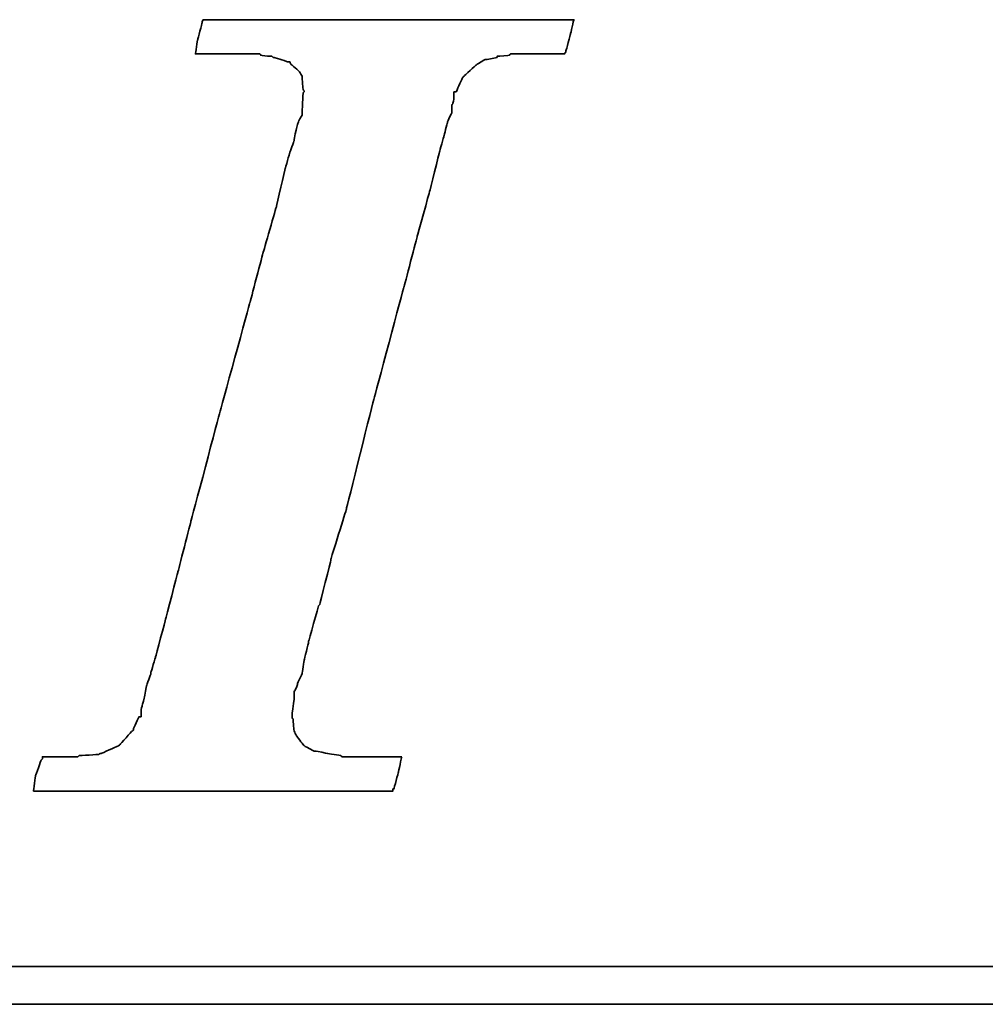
# Model space of a CAD drawing. Header units: millimetres. Extents: x 560 to 1081, y 167 to 345.
# Tile 34 of 52: x 941 to 950, y 216 to 225. Entities that reach past the tile are written whole.
import ezdxf

# ---------------------------------------------------------------- set-up
doc = ezdxf.new("R2010")
doc.units = ezdxf.units.MM
doc.layers.add('DIM', color=4, linetype='Continuous')
doc.layers.add('layer 1', color=7, linetype='Continuous')

# ---------------------------------------------------------------- blocks, each defined once
blk = doc.blocks.new('TBI MOTION logo(完整正式版)')
at = {"layer": 'layer 1', "color": 22, "lineweight": 35}
for points, knots in [([(-40.59125, -7.94375), (-40.59125, -7.94375), (-40.97375, -7.94375), (-40.97375, -7.94375), (-40.97375, -7.94375), (-40.97375, -7.94375), (-41.38125, -7.94375), (-41.38125, -7.94375), (-41.38125, -7.94375), (-41.38125, -7.94375), (-41.54875, -7.94375), (-41.54875, -7.94375), (-41.54875, -7.94375), (-41.54875, -7.94375), (-41.59875, -7.94375), (-41.59875, -7.94375), (-41.59875, -7.94375), (-41.59875, -7.94375), (-41.88375, -7.94375), (-41.88375, -7.94375), (-41.88375, -7.94375), (-41.88375, -7.94375), (-41.90875, -7.91875), (-41.90875, -7.91875), (-41.90875, -7.91875), (-41.90875, -7.91875), (-42.19875, -7.87125), (-42.19875, -7.87125), (-42.19875, -7.87125), (-42.19875, -7.87125), (-42.43875, -7.82375), (-42.43875, -7.82375), (-42.43875, -7.82375), (-42.43875, -7.82375), (-42.45875, -7.82375), (-42.45875, -7.82375), (-42.45875, -7.82375), (-42.45875, -7.82375), (-42.48625, -7.82375), (-42.48625, -7.82375), (-42.48625, -7.82375), (-42.48625, -7.82375), (-42.67625, -7.72375), (-42.67625, -7.72375), (-42.67625, -7.72375), (-42.67625, -7.72375), (-42.70125, -7.70375), (-42.70125, -7.70375), (-42.70125, -7.70375), (-42.70125, -7.70375), (-42.72375, -7.67875), (-42.72375, -7.67875), (-42.72375, -7.67875), (-42.72375, -7.67875), (-42.86875, -7.48875), (-42.86875, -7.48875), (-42.86875, -7.48875), (-42.86875, -7.48875), (-42.89375, -7.43875), (-42.89375, -7.43875), (-42.89375, -7.43875), (-42.89375, -7.43875), (-42.91875, -7.38875), (-42.91875, -7.38875), (-42.91875, -7.38875), (-42.91875, -7.38875), (-42.93875, -7.12875), (-42.93875, -7.12875), (-42.93875, -7.12875), (-42.93875, -7.12875), (-42.96375, -7.10375), (-42.96375, -7.10375), (-42.96375, -7.10375), (-42.96375, -7.10375), (-42.96375, -7.05375), (-42.96375, -7.05375), (-42.96375, -7.05375), (-42.96375, -7.05375), (-42.96375, -7.00875), (-42.96375, -7.00875), (-42.96375, -7.00875), (-42.96375, -7.00875), (-42.91875, -6.69625), (-42.91875, -6.69625), (-42.91875, -6.69625), (-42.91875, -6.69625), (-42.91875, -6.62375), (-42.91875, -6.62375), (-42.91875, -6.62375), (-42.91875, -6.62375), (-42.91875, -6.59625), (-42.91875, -6.59625), (-42.91875, -6.59625), (-42.91875, -6.59625), (-42.91875, -6.57375), (-42.91875, -6.57375), (-42.91875, -6.57375), (-42.91875, -6.57375), (-42.91875, -6.52875), (-42.91875, -6.52875), (-42.91875, -6.52875), (-42.91875, -6.52875), (-42.89375, -6.50375), (-42.89375, -6.50375), (-42.89375, -6.50375), (-42.89375, -6.50375), (-42.84375, -6.38375), (-42.84375, -6.38375), (-42.84375, -6.38375), (-42.84375, -6.38375), (-42.84375, -6.35875), (-42.84375, -6.35875), (-42.84375, -6.35875), (-42.84375, -6.35875), (-42.74625, -6.14375), (-42.74625, -6.14375), (-42.74625, -6.14375), (-42.74625, -6.14375), (-42.70125, -5.85375), (-42.70125, -5.85375), (-42.70125, -5.85375), (-42.70125, -5.85375), (-42.60375, -5.47125), (-42.60375, -5.47125), (-42.60375, -5.47125), (-42.60375, -5.47125), (-42.60375, -5.44875), (-42.60375, -5.44875), (-42.60375, -5.44875), (-42.60375, -5.44875), (-42.38875, -4.67875), (-42.38875, -4.67875), (-42.38875, -4.67875), (-42.38875, -4.67875), (-42.36375, -4.65375), (-42.36375, -4.65375), (-42.36375, -4.65375), (-42.36375, -4.65375), (-42.12375, -3.69625), (-42.12375, -3.69625), (-42.12375, -3.69625), (-42.12375, -3.69625), (-42.12375, -3.67374), (-42.12375, -3.67374), (-42.12375, -3.67374), (-42.12375, -3.67374), (-41.78875, -2.59374), (-41.78875, -2.59374), (-41.78875, -2.59374), (-41.78875, -2.59374), (-41.18875, -0.19375), (-41.18875, -0.19375), (-41.18875, -0.19375), (-41.18875, -0.19375), (-40.54375, 2.20624), (-40.54375, 2.20624), (-40.54375, 2.20624), (-40.54375, 2.20624), (-40.25375, 3.30875), (-40.25375, 3.30875), (-40.25375, 3.30875), (-40.25375, 3.30875), (-39.98875, 4.27125), (-39.98875, 4.27125), (-39.98875, 4.27125), (-39.98875, 4.27125), (-39.77375, 5.13125), (-39.77375, 5.13125), (-39.77375, 5.13125), (-39.77375, 5.13125), (-39.67875, 5.47125), (-39.67875, 5.47125), (-39.67875, 5.47125), (-39.67875, 5.47125), (-39.60375, 5.75625), (-39.60375, 5.75625), (-39.60375, 5.75625), (-39.60375, 5.75625), (-39.60375, 5.78125), (-39.60375, 5.78125), (-39.60375, 5.78125), (-39.60375, 5.78125), (-39.50875, 5.97125), (-39.50875, 5.97125), (-39.50875, 5.97125), (-39.50875, 5.97125), (-39.50875, 6.13875), (-39.50875, 6.13875), (-39.50875, 6.13875), (-39.50875, 6.13875), (-39.48625, 6.16625), (-39.48625, 6.16625), (-39.48625, 6.16625), (-39.48625, 6.16625), (-39.46125, 6.28625), (-39.46125, 6.28625), (-39.46125, 6.28625), (-39.46125, 6.28625), (-39.46125, 6.42625), (-39.46125, 6.42625), (-39.46125, 6.42625), (-39.46125, 6.42625), (-39.41375, 6.42625), (-39.41375, 6.42625), (-39.41375, 6.42625), (-39.41375, 6.42625), (-39.29375, 6.69125), (-39.29375, 6.69125), (-39.29375, 6.69125), (-39.29375, 6.69125), (-39.26875, 6.74125), (-39.26875, 6.74125), (-39.26875, 6.74125), (-39.26875, 6.74125), (-39.24375, 6.76625), (-39.24375, 6.76625), (-39.24375, 6.76625), (-39.24375, 6.76625), (-38.98375, 7.00624), (-38.98375, 7.00624), (-38.98375, 7.00624), (-38.98375, 7.00624), (-38.95625, 7.02624), (-38.95625, 7.02624), (-38.95625, 7.02624), (-38.95625, 7.02624), (-38.78875, 7.12624), (-38.78875, 7.12624), (-38.78875, 7.12624), (-38.78875, 7.12624), (-38.76375, 7.12624), (-38.76375, 7.12624), (-38.76375, 7.12624), (-38.76375, 7.12624), (-38.74375, 7.12624), (-38.74375, 7.12624), (-38.74375, 7.12624), (-38.74375, 7.12624), (-38.52875, 7.17125), (-38.52875, 7.17125), (-38.52875, 7.17125), (-38.52875, 7.17125), (-38.52875, 7.19624), (-38.52875, 7.19624), (-38.52875, 7.19624), (-38.52875, 7.19624), (-38.50375, 7.19624), (-38.50375, 7.19624), (-38.50375, 7.19624), (-38.50375, 7.19624), (-38.26125, 7.21875), (-38.26125, 7.21875), (-38.26125, 7.21875), (-38.26125, 7.21875), (-38.23875, 7.24624), (-38.23875, 7.24624), (-38.23875, 7.24624), (-38.23875, 7.24624), (-38.21625, 7.24624), (-38.21625, 7.24624), (-38.21625, 7.24624), (-38.21625, 7.24624), (-38.18875, 7.24624), (-38.18875, 7.24624), (-38.18875, 7.24624), (-38.18875, 7.24624), (-37.90375, 7.24624), (-37.90375, 7.24624), (-37.90375, 7.24624), (-37.90375, 7.24624), (-37.85375, 7.24624), (-37.85375, 7.24624), (-37.85375, 7.24624), (-37.85375, 7.24624), (-37.75875, 7.24624), (-37.75875, 7.24624), (-37.75875, 7.24624), (-37.75875, 7.24624), (-37.42375, 7.24624), (-37.42375, 7.24624), (-37.42375, 7.24624), (-37.42375, 7.24624), (-37.08875, 7.24624), (-37.08875, 7.24624), (-37.08875, 7.24624), (-37.08875, 7.24624), (-37.06375, 7.24624), (-37.06375, 7.24624), (-37.06375, 7.24624), (-37.06375, 7.24624), (-37.06375, 7.26624), (-37.06375, 7.26624), (-37.06375, 7.26624), (-37.06375, 7.26624), (-37.03875, 7.29125), (-37.03875, 7.29125), (-37.03875, 7.29125), (-37.03875, 7.29125), (-37.03875, 7.31625), (-37.03875, 7.31625), (-37.03875, 7.31625), (-37.03875, 7.31625), (-36.94125, 7.67625), (-36.94125, 7.67625), (-36.94125, 7.67625), (-36.94125, 7.67625), (-36.86875, 7.98625), (-36.86875, 7.98625), (-36.86875, 7.98625), (-36.86875, 7.98625), (-36.98875, 7.98625), (-36.98875, 7.98625), (-36.98875, 7.98625), (-36.98875, 7.98625), (-37.42375, 7.98625), (-37.42375, 7.98625), (-37.42375, 7.98625), (-37.42375, 7.98625), (-37.94875, 7.98625), (-37.94875, 7.98625), (-37.94875, 7.98625), (-37.94875, 7.98625), (-38.57375, 7.98625), (-38.57375, 7.98625), (-38.57375, 7.98625), (-38.57375, 7.98625), (-39.29375, 7.98625), (-39.29375, 7.98625), (-39.29375, 7.98625), (-39.29375, 7.98625), (-40.82875, 7.98625), (-40.82875, 7.98625), (-40.82875, 7.98625), (-40.82875, 7.98625), (-42.36375, 7.98625), (-42.36375, 7.98625), (-42.36375, 7.98625), (-42.36375, 7.98625), (-43.08375, 7.98625), (-43.08375, 7.98625), (-43.08375, 7.98625), (-43.08375, 7.98625), (-43.70875, 7.98625), (-43.70875, 7.98625), (-43.70875, 7.98625), (-43.70875, 7.98625), (-44.23375, 7.98625), (-44.23375, 7.98625), (-44.23375, 7.98625), (-44.23375, 7.98625), (-44.66875, 7.98625), (-44.66875, 7.98625), (-44.66875, 7.98625), (-44.66875, 7.98625), (-44.88375, 7.98625), (-44.88375, 7.98625), (-44.88375, 7.98625), (-44.88375, 7.98625), (-44.90875, 7.94125), (-44.90875, 7.94125), (-44.90875, 7.94125), (-44.90875, 7.94125), (-44.90875, 7.91625), (-44.90875, 7.91625), (-44.90875, 7.91625), (-44.90875, 7.91625), (-45.00375, 7.55625), (-45.00375, 7.55625), (-45.00375, 7.55625), (-45.00375, 7.55625), (-45.05375, 7.24624), (-45.05375, 7.24624), (-45.05375, 7.24624), (-45.05375, 7.24624), (-44.61875, 7.24624), (-44.61875, 7.24624), (-44.61875, 7.24624), (-44.61875, 7.24624), (-44.11375, 7.24624), (-44.11375, 7.24624), (-44.11375, 7.24624), (-44.11375, 7.24624), (-43.99375, 7.24624), (-43.99375, 7.24624), (-43.99375, 7.24624), (-43.99375, 7.24624), (-43.94625, 7.24624), (-43.94625, 7.24624), (-43.94625, 7.24624), (-43.94625, 7.24624), (-43.92374, 7.24624), (-43.92374, 7.24624), (-43.92374, 7.24624), (-43.92374, 7.24624), (-43.65875, 7.24624), (-43.65875, 7.24624), (-43.65875, 7.24624), (-43.65875, 7.24624), (-43.63875, 7.21875), (-43.63875, 7.21875), (-43.63875, 7.21875), (-43.63875, 7.21875), (-43.46875, 7.19624), (-43.46875, 7.19624), (-43.46875, 7.19624), (-43.46875, 7.19624), (-43.39875, 7.19624), (-43.39875, 7.19624), (-43.39875, 7.19624), (-43.39875, 7.19624), (-43.37125, 7.17125), (-43.37125, 7.17125), (-43.37125, 7.17125), (-43.37125, 7.17125), (-43.34875, 7.17125), (-43.34875, 7.17125), (-43.34875, 7.17125), (-43.34875, 7.17125), (-43.20375, 7.12624), (-43.20375, 7.12624), (-43.20375, 7.12624), (-43.20375, 7.12624), (-43.05875, 7.07624), (-43.05875, 7.07624), (-43.05875, 7.07624), (-43.05875, 7.07624), (-43.01375, 7.07624), (-43.01375, 7.07624), (-43.01375, 7.07624), (-43.01375, 7.07624), (-42.98875, 7.02624), (-42.98875, 7.02624), (-42.98875, 7.02624), (-42.98875, 7.02624), (-42.79875, 6.86125), (-42.79875, 6.86125), (-42.79875, 6.86125), (-42.79875, 6.86125), (-42.77375, 6.81125), (-42.77375, 6.81125), (-42.77375, 6.81125), (-42.77375, 6.81125), (-42.74625, 6.76625), (-42.74625, 6.76625), (-42.74625, 6.76625), (-42.74625, 6.76625), (-42.72375, 6.47625), (-42.72375, 6.47625), (-42.72375, 6.47625), (-42.72375, 6.47625), (-42.70125, 6.45124), (-42.70125, 6.45124), (-42.70125, 6.45124), (-42.70125, 6.45124), (-42.70125, 6.42625), (-42.70125, 6.42625), (-42.70125, 6.42625), (-42.70125, 6.42625), (-42.72375, 6.40625), (-42.72375, 6.40625), (-42.72375, 6.40625), (-42.72375, 6.40625), (-42.74625, 5.97125), (-42.74625, 5.97125), (-42.74625, 5.97125), (-42.74625, 5.97125), (-42.74625, 5.94625), (-42.74625, 5.94625), (-42.74625, 5.94625), (-42.74625, 5.94625), (-42.74625, 5.92625), (-42.74625, 5.92625), (-42.74625, 5.92625), (-42.74625, 5.92625), (-42.77375, 5.87625), (-42.77375, 5.87625), (-42.77375, 5.87625), (-42.77375, 5.87625), (-42.81875, 5.80625), (-42.81875, 5.80625), (-42.81875, 5.80625), (-42.81875, 5.80625), (-42.86875, 5.63625), (-42.86875, 5.63625), (-42.86875, 5.63625), (-42.86875, 5.63625), (-42.91875, 5.39625), (-42.91875, 5.39625), (-42.91875, 5.39625), (-42.91875, 5.39625), (-42.91875, 5.37124), (-42.91875, 5.37124), (-42.91875, 5.37124), (-42.91875, 5.37124), (-43.01375, 5.10874), (-43.01375, 5.10874), (-43.01375, 5.10874), (-43.01375, 5.10874), (-43.10875, 4.77124), (-43.10875, 4.77124), (-43.10875, 4.77124), (-43.10875, 4.77124), (-43.29875, 3.95625), (-43.29875, 3.95625), (-43.29875, 3.95625), (-43.29875, 3.95625), (-43.58875, 2.95125), (-43.58875, 2.95125), (-43.58875, 2.95125), (-43.58875, 2.95125), (-43.87375, 1.87125), (-43.87375, 1.87125), (-43.87375, 1.87125), (-43.87375, 1.87125), (-44.52625, -0.50374), (-44.52625, -0.50374), (-44.52625, -0.50374), (-44.52625, -0.50374), (-45.14875, -2.85375), (-45.14875, -2.85375), (-45.14875, -2.85375), (-45.14875, -2.85375), (-45.43375, -3.95875), (-45.43375, -3.95875), (-45.43375, -3.95875), (-45.43375, -3.95875), (-45.69875, -4.96875), (-45.69875, -4.96875), (-45.69875, -4.96875), (-45.69875, -4.96875), (-45.91375, -5.78375), (-45.91375, -5.78375), (-45.91375, -5.78375), (-45.91375, -5.78375), (-46.01375, -6.11875), (-46.01375, -6.11875), (-46.01375, -6.11875), (-46.01375, -6.11875), (-46.01375, -6.14375), (-46.01375, -6.14375), (-46.01375, -6.14375), (-46.01375, -6.14375), (-46.10875, -6.40875), (-46.10875, -6.40875), (-46.10875, -6.40875), (-46.10875, -6.40875), (-46.15375, -6.64875), (-46.15375, -6.64875), (-46.15375, -6.64875), (-46.15375, -6.64875), (-46.20375, -6.83875), (-46.20375, -6.83875), (-46.20375, -6.83875), (-46.20375, -6.83875), (-46.22875, -6.93375), (-46.22875, -6.93375), (-46.22875, -6.93375), (-46.22875, -6.93375), (-46.22875, -7.07875), (-46.22875, -7.07875), (-46.22875, -7.07875), (-46.22875, -7.07875), (-46.27375, -7.07875), (-46.27375, -7.07875), (-46.27375, -7.07875), (-46.27375, -7.07875), (-46.39375, -7.34375), (-46.39375, -7.34375), (-46.39375, -7.34375), (-46.39375, -7.34375), (-46.39375, -7.36875), (-46.39375, -7.36875), (-46.39375, -7.36875), (-46.39375, -7.36875), (-46.42125, -7.38875), (-46.42125, -7.38875), (-46.42125, -7.38875), (-46.42125, -7.38875), (-46.68375, -7.67875), (-46.68375, -7.67875), (-46.68375, -7.67875), (-46.68375, -7.67875), (-46.70875, -7.70375), (-46.70875, -7.70375), (-46.70875, -7.70375), (-46.70875, -7.70375), (-46.75375, -7.72375), (-46.75375, -7.72375), (-46.75375, -7.72375), (-46.75375, -7.72375), (-47.08875, -7.87125), (-47.08875, -7.87125), (-47.08875, -7.87125), (-47.08875, -7.87125), (-47.11625, -7.87125), (-47.11625, -7.87125), (-47.11625, -7.87125), (-47.11625, -7.87125), (-47.13875, -7.89375), (-47.13875, -7.89375), (-47.13875, -7.89375), (-47.13875, -7.89375), (-47.56875, -7.91875), (-47.56875, -7.91875), (-47.56875, -7.91875), (-47.56875, -7.91875), (-47.59625, -7.94375), (-47.59625, -7.94375), (-47.59625, -7.94375), (-47.59625, -7.94375), (-47.64375, -7.94375), (-47.64375, -7.94375), (-47.64375, -7.94375), (-47.64375, -7.94375), (-47.73625, -7.94375), (-47.73625, -7.94375), (-47.73625, -7.94375), (-47.73625, -7.94375), (-48.07375, -7.94375), (-48.07375, -7.94375), (-48.07375, -7.94375), (-48.07375, -7.94375), (-48.36125, -7.94375), (-48.36125, -7.94375), (-48.36125, -7.94375), (-48.36125, -7.94375), (-48.36125, -7.96625), (-48.36125, -7.96625), (-48.36125, -7.96625), (-48.36125, -7.96625), (-48.36125, -7.99125), (-48.36125, -7.99125), (-48.36125, -7.99125), (-48.36125, -7.99125), (-48.38875, -8.01375), (-48.38875, -8.01375), (-48.38875, -8.01375), (-48.38875, -8.01375), (-48.50875, -8.34875), (-48.50875, -8.34875), (-48.50875, -8.34875), (-48.50875, -8.34875), (-48.55375, -8.68625), (-48.55375, -8.68625), (-48.55375, -8.68625), (-48.55375, -8.68625), (-48.45875, -8.68625), (-48.45875, -8.68625), (-48.45875, -8.68625), (-48.45875, -8.68625), (-48.07375, -8.68625), (-48.07375, -8.68625), (-48.07375, -8.68625), (-48.07375, -8.68625), (-47.52375, -8.68625), (-47.52375, -8.68625), (-47.52375, -8.68625), (-47.52375, -8.68625), (-46.92375, -8.68625), (-46.92375, -8.68625), (-46.92375, -8.68625), (-46.92375, -8.68625), (-46.25375, -8.68625), (-46.25375, -8.68625), (-46.25375, -8.68625), (-46.25375, -8.68625), (-46.20375, -8.68625), (-46.20375, -8.68625), (-46.20375, -8.68625), (-46.20375, -8.68625), (-44.71375, -8.68625), (-44.71375, -8.68625), (-44.71375, -8.68625), (-44.71375, -8.68625), (-43.22875, -8.68625), (-43.22875, -8.68625), (-43.22875, -8.68625), (-43.22875, -8.68625), (-42.55875, -8.68625), (-42.55875, -8.68625), (-42.55875, -8.68625), (-42.55875, -8.68625), (-42.50875, -8.68625), (-42.50875, -8.68625), (-42.50875, -8.68625), (-42.50875, -8.68625), (-41.93375, -8.68625), (-41.93375, -8.68625), (-41.93375, -8.68625), (-41.93375, -8.68625), (-41.38125, -8.68625), (-41.38125, -8.68625), (-41.38125, -8.68625), (-41.38125, -8.68625), (-40.97375, -8.68625), (-40.97375, -8.68625), (-40.97375, -8.68625), (-40.97375, -8.68625), (-40.78125, -8.68625), (-40.78125, -8.68625), (-40.78125, -8.68625), (-40.78125, -8.68625), (-40.78125, -8.63875), (-40.78125, -8.63875), (-40.78125, -8.63875), (-40.78125, -8.63875), (-40.75875, -8.63875), (-40.75875, -8.63875), (-40.75875, -8.63875), (-40.75875, -8.63875), (-40.66375, -8.27875), (-40.66375, -8.27875), (-40.66375, -8.27875), (-40.66375, -8.27875), (-40.59125, -7.94375), (-40.59125, -7.94375)], [0, 0, 0, 0, 0.00558659, 0.00558659, 0.00558659, 0.0055866, 0.01117318, 0.01117318, 0.01117318, 0.01117319, 0.01675978, 0.01675978, 0.01675978, 0.01675979, 0.02234637, 0.02234637, 0.02234637, 0.02234638, 0.02793296, 0.02793296, 0.02793296, 0.02793297, 0.03351955, 0.03351955, 0.03351955, 0.03351956, 0.03910615, 0.03910615, 0.03910615, 0.03910616, 0.04469274, 0.04469274, 0.04469274, 0.04469275, 0.05027933, 0.05027933, 0.05027933, 0.05027934, 0.05586592, 0.05586592, 0.05586592, 0.05586593, 0.06145251, 0.06145251, 0.06145251, 0.06145252, 0.06703911, 0.06703911, 0.06703911, 0.06703912, 0.0726257, 0.0726257, 0.0726257, 0.07262571, 0.07821229, 0.07821229, 0.07821229, 0.0782123, 0.08379888, 0.08379888, 0.08379888, 0.08379889, 0.08938547, 0.08938547, 0.08938547, 0.08938548, 0.09497207, 0.09497207, 0.09497207, 0.09497208, 0.10055866, 0.10055866, 0.10055866, 0.10055867, 0.10614525, 0.10614525, 0.10614525, 0.10614526, 0.11173184, 0.11173184, 0.11173184, 0.11173185, 0.11731844, 0.11731844, 0.11731844, 0.11731845, 0.12290503, 0.12290503, 0.12290503, 0.12290504, 0.12849162, 0.12849162, 0.12849162, 0.12849163, 0.13407821, 0.13407821, 0.13407821, 0.13407822, 0.1396648, 0.1396648, 0.1396648, 0.13966481, 0.1452514, 0.1452514, 0.1452514, 0.14525141, 0.15083799, 0.15083799, 0.15083799, 0.150838, 0.15642458, 0.15642458, 0.15642458, 0.15642459, 0.16201117, 0.16201117, 0.16201117, 0.16201118, 0.16759777, 0.16759777, 0.16759777, 0.16759778, 0.17318436, 0.17318436, 0.17318436, 0.17318437, 0.17877095, 0.17877095, 0.17877095, 0.17877096, 0.18435754, 0.18435754, 0.18435754, 0.18435755, 0.18994413, 0.18994413, 0.18994413, 0.18994414, 0.19553073, 0.19553073, 0.19553073, 0.19553074, 0.20111732, 0.20111732, 0.20111732, 0.20111733, 0.20670391, 0.20670391, 0.20670391, 0.20670392, 0.2122905, 0.2122905, 0.2122905, 0.21229051, 0.21787709, 0.21787709, 0.21787709, 0.2178771, 0.22346369, 0.22346369, 0.22346369, 0.2234637, 0.22905028, 0.22905028, 0.22905028, 0.22905029, 0.23463687, 0.23463687, 0.23463687, 0.23463688, 0.24022346, 0.24022346, 0.24022346, 0.24022347, 0.24581006, 0.24581006, 0.24581006, 0.24581007, 0.25139665, 0.25139665, 0.25139665, 0.25139666, 0.25698324, 0.25698324, 0.25698324, 0.25698325, 0.26256983, 0.26256983, 0.26256983, 0.26256984, 0.26815642, 0.26815642, 0.26815642, 0.26815643, 0.27374302, 0.27374302, 0.27374302, 0.27374303, 0.27932961, 0.27932961, 0.27932961, 0.27932962, 0.2849162, 0.2849162, 0.2849162, 0.28491621, 0.29050279, 0.29050279, 0.29050279, 0.2905028, 0.29608939, 0.29608939, 0.29608939, 0.2960894, 0.30167598, 0.30167598, 0.30167598, 0.30167599, 0.30726257, 0.30726257, 0.30726257, 0.30726258, 0.31284916, 0.31284916, 0.31284916, 0.31284917, 0.31843575, 0.31843575, 0.31843575, 0.31843576, 0.32402235, 0.32402235, 0.32402235, 0.32402236, 0.32960894, 0.32960894, 0.32960894, 0.32960895, 0.33519553, 0.33519553, 0.33519553, 0.33519554, 0.34078212, 0.34078212, 0.34078212, 0.34078213, 0.34636872, 0.34636872, 0.34636872, 0.34636873, 0.35195531, 0.35195531, 0.35195531, 0.35195532, 0.3575419, 0.3575419, 0.3575419, 0.35754191, 0.36312849, 0.36312849, 0.36312849, 0.3631285, 0.36871508, 0.36871508, 0.36871508, 0.36871509, 0.37430168, 0.37430168, 0.37430168, 0.37430169, 0.37988827, 0.37988827, 0.37988827, 0.37988828, 0.38547486, 0.38547486, 0.38547486, 0.38547487, 0.39106145, 0.39106145, 0.39106145, 0.39106146, 0.39664804, 0.39664804, 0.39664804, 0.39664805, 0.40223464, 0.40223464, 0.40223464, 0.40223465, 0.40782123, 0.40782123, 0.40782123, 0.40782124, 0.41340782, 0.41340782, 0.41340782, 0.41340783, 0.41899441, 0.41899441, 0.41899441, 0.41899442, 0.42458101, 0.42458101, 0.42458101, 0.42458102, 0.4301676, 0.4301676, 0.4301676, 0.43016761, 0.43575419, 0.43575419, 0.43575419, 0.4357542, 0.44134078, 0.44134078, 0.44134078, 0.44134079, 0.44692737, 0.44692737, 0.44692737, 0.44692738, 0.45251397, 0.45251397, 0.45251397, 0.45251398, 0.45810056, 0.45810056, 0.45810056, 0.45810057, 0.46368715, 0.46368715, 0.46368715, 0.46368716, 0.46927374, 0.46927374, 0.46927374, 0.46927375, 0.47486034, 0.47486034, 0.47486034, 0.47486035, 0.48044693, 0.48044693, 0.48044693, 0.48044694, 0.48603352, 0.48603352, 0.48603352, 0.48603353, 0.49162011, 0.49162011, 0.49162011, 0.49162012, 0.4972067, 0.4972067, 0.4972067, 0.49720671, 0.5027933, 0.5027933, 0.5027933, 0.50279331, 0.50837989, 0.50837989, 0.50837989, 0.5083799, 0.51396648, 0.51396648, 0.51396648, 0.51396649, 0.51955307, 0.51955307, 0.51955307, 0.51955308, 0.52513966, 0.52513966, 0.52513966, 0.52513967, 0.53072626, 0.53072626, 0.53072626, 0.53072627, 0.53631285, 0.53631285, 0.53631285, 0.53631286, 0.54189944, 0.54189944, 0.54189944, 0.54189945, 0.54748603, 0.54748603, 0.54748603, 0.54748604, 0.55307263, 0.55307263, 0.55307263, 0.55307264, 0.55865922, 0.55865922, 0.55865922, 0.55865923, 0.56424581, 0.56424581, 0.56424581, 0.56424582, 0.5698324, 0.5698324, 0.5698324, 0.56983241, 0.57541899, 0.57541899, 0.57541899, 0.575419, 0.58100559, 0.58100559, 0.58100559, 0.5810056, 0.58659218, 0.58659218, 0.58659218, 0.58659219, 0.59217877, 0.59217877, 0.59217877, 0.59217878, 0.59776536, 0.59776536, 0.59776536, 0.59776537, 0.60335196, 0.60335196, 0.60335196, 0.60335197, 0.60893855, 0.60893855, 0.60893855, 0.60893856, 0.61452514, 0.61452514, 0.61452514, 0.61452515, 0.62011173, 0.62011173, 0.62011173, 0.62011174, 0.62569832, 0.62569832, 0.62569832, 0.62569833, 0.63128492, 0.63128492, 0.63128492, 0.63128493, 0.63687151, 0.63687151, 0.63687151, 0.63687152, 0.6424581, 0.6424581, 0.6424581, 0.64245811, 0.64804469, 0.64804469, 0.64804469, 0.6480447, 0.65363128, 0.65363128, 0.65363128, 0.65363129, 0.65921788, 0.65921788, 0.65921788, 0.65921789, 0.66480447, 0.66480447, 0.66480447, 0.66480448, 0.67039106, 0.67039106, 0.67039106, 0.67039107, 0.67597765, 0.67597765, 0.67597765, 0.67597766, 0.68156425, 0.68156425, 0.68156425, 0.68156426, 0.68715084, 0.68715084, 0.68715084, 0.68715085, 0.69273743, 0.69273743, 0.69273743, 0.69273744, 0.69832402, 0.69832402, 0.69832402, 0.69832403, 0.70391061, 0.70391061, 0.70391061, 0.70391062, 0.70949721, 0.70949721, 0.70949721, 0.70949722, 0.7150838, 0.7150838, 0.7150838, 0.71508381, 0.72067039, 0.72067039, 0.72067039, 0.7206704, 0.72625698, 0.72625698, 0.72625698, 0.72625699, 0.73184358, 0.73184358, 0.73184358, 0.73184359, 0.73743017, 0.73743017, 0.73743017, 0.73743018, 0.74301676, 0.74301676, 0.74301676, 0.74301677, 0.74860335, 0.74860335, 0.74860335, 0.74860336, 0.75418994, 0.75418994, 0.75418994, 0.75418995, 0.75977654, 0.75977654, 0.75977654, 0.75977655, 0.76536313, 0.76536313, 0.76536313, 0.76536314, 0.77094972, 0.77094972, 0.77094972, 0.77094973, 0.77653631, 0.77653631, 0.77653631, 0.77653632, 0.78212291, 0.78212291, 0.78212291, 0.78212292, 0.7877095, 0.7877095, 0.7877095, 0.78770951, 0.79329609, 0.79329609, 0.79329609, 0.7932961, 0.79888268, 0.79888268, 0.79888268, 0.79888269, 0.80446927, 0.80446927, 0.80446927, 0.80446928, 0.81005587, 0.81005587, 0.81005587, 0.81005588, 0.81564246, 0.81564246, 0.81564246, 0.81564247, 0.82122905, 0.82122905, 0.82122905, 0.82122906, 0.82681564, 0.82681564, 0.82681564, 0.82681565, 0.83240223, 0.83240223, 0.83240223, 0.83240224, 0.83798883, 0.83798883, 0.83798883, 0.83798884, 0.84357542, 0.84357542, 0.84357542, 0.84357543, 0.84916201, 0.84916201, 0.84916201, 0.84916202, 0.8547486, 0.8547486, 0.8547486, 0.85474861, 0.8603352, 0.8603352, 0.8603352, 0.86033521, 0.86592179, 0.86592179, 0.86592179, 0.8659218, 0.87150838, 0.87150838, 0.87150838, 0.87150839, 0.87709497, 0.87709497, 0.87709497, 0.87709498, 0.88268156, 0.88268156, 0.88268156, 0.88268157, 0.88826816, 0.88826816, 0.88826816, 0.88826817, 0.89385475, 0.89385475, 0.89385475, 0.89385476, 0.89944134, 0.89944134, 0.89944134, 0.89944135, 0.90502793, 0.90502793, 0.90502793, 0.90502794, 0.91061453, 0.91061453, 0.91061453, 0.91061454, 0.91620112, 0.91620112, 0.91620112, 0.91620113, 0.92178771, 0.92178771, 0.92178771, 0.92178772, 0.9273743, 0.9273743, 0.9273743, 0.92737431, 0.93296089, 0.93296089, 0.93296089, 0.9329609, 0.93854749, 0.93854749, 0.93854749, 0.9385475, 0.94413408, 0.94413408, 0.94413408, 0.94413409, 0.94972067, 0.94972067, 0.94972067, 0.94972068, 0.95530726, 0.95530726, 0.95530726, 0.95530727, 0.96089385, 0.96089385, 0.96089385, 0.96089386, 0.96648045, 0.96648045, 0.96648045, 0.96648046, 0.97206704, 0.97206704, 0.97206704, 0.97206705, 0.97765363, 0.97765363, 0.97765363, 0.97765364, 0.98324022, 0.98324022, 0.98324022, 0.98324023, 0.98882682, 0.98882682, 0.98882682, 0.98882683, 0.99441341, 0.99441341, 0.99441341, 0.99441342, 1, 1, 1, 1]), ([(75.90875, -9.47875), (75.90875, -9.47875), (75.90875, -12.28625), (75.90875, -12.28625), (75.90875, -12.28625), (75.90875, -12.28625), (75.90875, -12.47875), (75.90875, -12.47875), (75.90875, -12.47875), (75.90875, -12.47875), (75.71625, -12.47875), (75.71625, -12.47875), (75.71625, -12.47875), (75.71625, -12.47875), (-88.32875, -12.47875), (-88.32875, -12.47875), (-88.32875, -12.47875), (-88.32875, -12.47875), (-88.32875, -13.29375), (-88.32875, -13.29375), (-88.32875, -13.29375), (-88.32875, -13.29375), (82.89125, -13.29375), (82.89125, -13.29375), (82.89125, -13.29375), (82.89125, -13.29375), (75.90875, -9.47875), (75.90875, -9.47875)], [0, 0, 0, 0, 0.14285714, 0.14285714, 0.14285714, 0.14285715, 0.28571429, 0.28571429, 0.28571429, 0.2857143, 0.42857143, 0.42857143, 0.42857143, 0.42857144, 0.57142857, 0.57142857, 0.57142857, 0.57142858, 0.71428571, 0.71428571, 0.71428571, 0.71428572, 0.85714286, 0.85714286, 0.85714286, 0.85714287, 1, 1, 1, 1])]:
    blk.add_open_spline(points, degree=3, knots=knots, dxfattribs=at)

msp = doc.modelspace()

# ---------------------------------------------------------------- block references
at = {"layer": 'DIM', "color": 7, "xscale": 0.4268962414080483, "yscale": 0.4268962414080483, "zscale": 0.4268962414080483}
msp.add_blockref('TBI MOTION logo(完整正式版)', (962.2422, 221.6795), dxfattribs=at)

doc.saveas('drawing.dxf')
